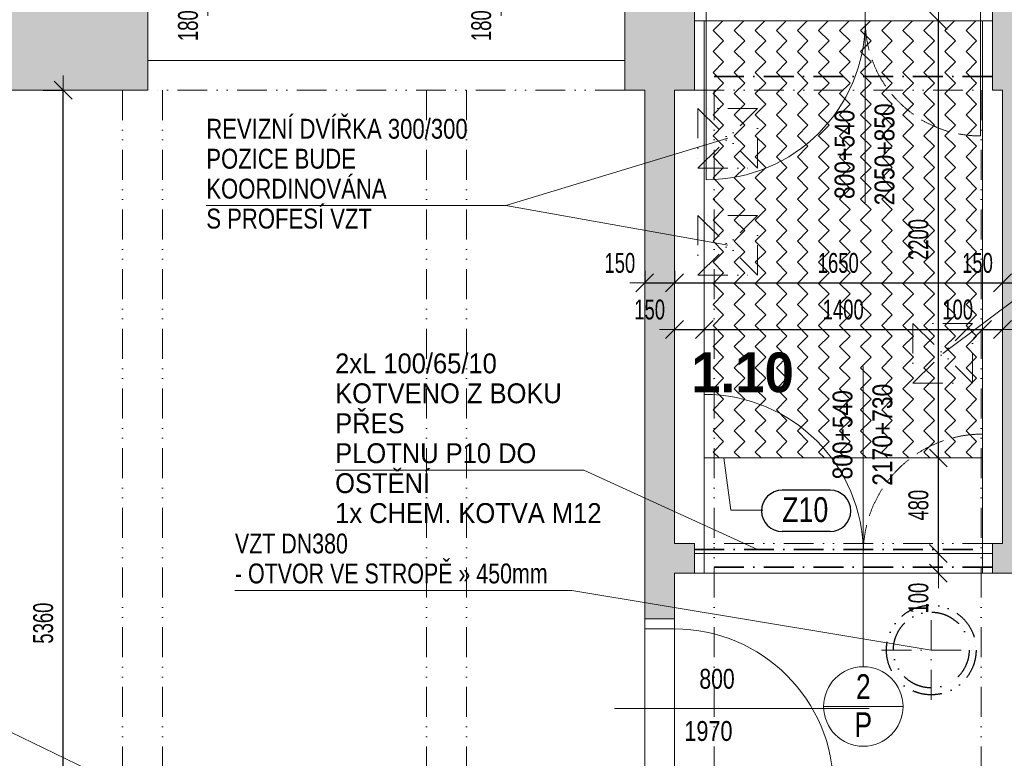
# Model space of a CAD drawing. Header units: millimetres. Extents: x -19372 to 59327, y -69634 to -42168.
# Tile 26 of 44: x -2853 to 2102, y -50968 to -47252. Entities that reach past the tile are written whole.
import ezdxf

# ---------------------------------------------------------------- set-up
doc = ezdxf.new("R2010")
doc.units = ezdxf.units.MM
doc.header["$PDMODE"] = 65
for name, pattern in [('Carkovana 2x_1', [200, 150, -50]), ('Cerchovana_1', [250, 150, -50, 0, -50]), ('JIS_09_15', [300, 150, -50, 0, -50, 0, -50])]:
    doc.linetypes.add(name, pattern=pattern)
for name, color, linetype, lineweight in [('XR$2$1.NP - STÁVAJÍCÍ_1', 7, 'Continuous', 25), ('XR$3$KOTY_1', 7, 'Continuous', 25), ('XR$4$VÝROBKY_1', 7, 'Continuous', 25), ('XR$5$OKNA + IZOLANT_1', 7, 'Continuous', 25), ('XR$7$1.NP - FILING_1', 7, 'Continuous', 25), ('XR$8$1.NP - NÁVRH_1', 7, 'Continuous', 25), ('XR$9$TZB_1', 7, 'Continuous', 25)]:
    doc.layers.add(name, color=color, linetype=linetype, lineweight=lineweight)
doc.styles.add('ARIAL', font='ARIAL.TTF')
doc.styles.add('Arial Black', font='Arial Black')
doc.styles.add('ARIALNARROW', font='ARIALN.TTF')
doc.dimstyles.new('DIMSTYLE_10', dxfattribs={"dimtxt": 100, "dimasz": 150, "dimexe": 0, "dimexo": 0, "dimgap": 50, "dimtad": 2, "dimdec": 0, "dimrnd": 5, "dimzin": 12, "dimdsep": 46, "dimtxsty": 'ARIALNARROW', "dimblk1": 'ALL_ML_STRICH', "dimblk2": 'ALL_ML_STRICH', "dimsah": 1, "dimcen": 0, "dimclrd": 6, "dimclre": 6, "dimclrt": 6, "dimadec": 0, "dimazin": 0, "dimtfac": 1, "dimtdec": 0, "dimtix": 1, "dimtmove": 2, "dimatfit": 3, "dimfxl": 0, "dimtvp": 1.2, "dimtzin": 0, "dimlwd": 0, "dimlwe": 13, "dimarcsym": 0})
doc.dimstyles.new('DIMSTYLE_3', dxfattribs={"dimtxt": 100, "dimasz": 150, "dimexe": 0, "dimexo": 0, "dimgap": 50, "dimtad": 2, "dimdec": 0, "dimrnd": 5, "dimdsep": 46, "dimtxsty": 'ARIALNARROW', "dimblk1": 'ALL_ML_STRICH', "dimblk2": 'ALL_ML_STRICH', "dimsah": 1, "dimcen": 0, "dimclrd": 6, "dimclre": 6, "dimclrt": 6, "dimadec": 0, "dimazin": 0, "dimtfac": 1, "dimtdec": 0, "dimtix": 1, "dimtmove": 2, "dimatfit": 3, "dimfxl": 0, "dimtzin": 0, "dimlwd": 0, "dimlwe": 13, "dimarcsym": 0})
doc.dimstyles.new('DIMSTYLE_5', dxfattribs={"dimtxt": 100, "dimasz": 150, "dimexe": 0, "dimexo": 0, "dimgap": 50, "dimtad": 2, "dimdec": 0, "dimrnd": 5, "dimdsep": 46, "dimtxsty": 'ARIALNARROW', "dimblk1": 'ALL_ML_STRICH', "dimblk2": 'ALL_ML_STRICH', "dimsah": 1, "dimcen": 0, "dimclrd": 6, "dimclre": 6, "dimclrt": 6, "dimadec": 0, "dimazin": 0, "dimtfac": 1, "dimtdec": 0, "dimtix": 1, "dimtmove": 2, "dimatfit": 3, "dimfxl": 0, "dimtvp": 1.2, "dimtzin": 0, "dimlwd": 0, "dimlwe": 13, "dimarcsym": 0})
doc.dimstyles.new('DIMSTYLE_8', dxfattribs={"dimtxt": 100, "dimasz": 150, "dimexe": 0, "dimexo": 0, "dimgap": 50, "dimtad": 2, "dimdec": 0, "dimrnd": 5, "dimzin": 12, "dimdsep": 46, "dimtxsty": 'ARIALNARROW', "dimblk1": 'ALL_ML_STRICH', "dimblk2": 'ALL_ML_STRICH', "dimsah": 1, "dimcen": 0, "dimclrd": 6, "dimclre": 6, "dimclrt": 6, "dimadec": 0, "dimazin": 0, "dimtfac": 1, "dimtdec": 0, "dimtix": 1, "dimtmove": 2, "dimatfit": 3, "dimfxl": 0, "dimtzin": 0, "dimlwd": 0, "dimlwe": 13, "dimarcsym": 0})

# ---------------------------------------------------------------- blocks, each defined once
blk = doc.blocks.new('ALL_ML_STRICH')
at = {"color": 0, "linetype": 'ByBlock', "lineweight": -2}
for p, q in [((0, -0.5), (0, 0.5)), ((-1, 0), (0.5, 0)), ((-0.3, -0.3), (0.3, 0.3))]:
    blk.add_line(p, q, dxfattribs=at)
blk = doc.blocks.new('*D105')
at = {"layer": 'DEFPOINTS', "color": 6, "linetype": 'Continuous', "lineweight": 13}
for p in [(-2634.7, -47606.7), (-2634.7, -52966.7), (-2507.8, -52966.7)]:
    blk.add_point(p, dxfattribs=at)
at = {"layer": 'XR$3$KOTY_1', "color": 6, "linetype": 'Continuous', "lineweight": -2}
for p, q in [((-2734.7, -47606.7), (-2634.7, -47606.7)), ((-2634.7, -52966.7), (-2634.7, -47606.7)), ((-2607.8, -52966.7), (-2634.7, -52966.7))]:
    blk.add_line(p, q, dxfattribs=at)
at = {"layer": 'XR$3$KOTY_1', "color": 6, "linetype": 'Continuous', "lineweight": 13, "xscale": 150, "yscale": 150, "zscale": 150}
for p, rotation in [((-2634.7, -47606.7), 90), ((-2634.7, -52966.7), 270)]:
    blk.add_blockref('ALL_ML_STRICH', p, dxfattribs=dict(at, rotation=rotation))
at = {"layer": 'XR$3$KOTY_1', "color": 6, "linetype": 'Continuous', "lineweight": 13, "insert": (-2734.7, -50287.7), "char_height": 100, "width": 324.571, "attachment_point": 5, "rotation": 90, "style": 'ARIALNARROW'}
blk.add_mtext('\\W0.81;\\A1;{5360}', dxfattribs=at)
blk = doc.blocks.new('*D139')
at = {"layer": 'DEFPOINTS', "color": 6, "linetype": 'Continuous', "lineweight": 13}
for p in [(442.2, -48375.4), (2092.2, -48536), (442.2, -48576)]:
    blk.add_point(p, dxfattribs=at)
at = {"layer": 'XR$3$KOTY_1', "color": 6, "linetype": 'Continuous', "lineweight": -2}
for p, q in [((442.2, -48515.4), (442.2, -48576)), ((442.2, -48576), (2092.2, -48576)), ((2092.2, -48576), (2092.2, -48576))]:
    blk.add_line(p, q, dxfattribs=at)
at = {"layer": 'XR$3$KOTY_1', "color": 6, "linetype": 'Continuous', "lineweight": 13, "xscale": 150, "yscale": 150, "zscale": 150, "rotation": 180}
blk.add_blockref('ALL_ML_STRICH', (442.2, -48576), dxfattribs=at)
at = {"layer": 'XR$3$KOTY_1', "color": 6, "linetype": 'Continuous', "lineweight": 13, "xscale": 150, "yscale": 150, "zscale": 150}
blk.add_blockref('ALL_ML_STRICH', (2092.2, -48576), dxfattribs=at)
at = {"layer": 'XR$3$KOTY_1', "color": 6, "linetype": 'Continuous', "lineweight": 13, "insert": (1266.1, -48476), "char_height": 100, "width": 324.571, "attachment_point": 5, "style": 'ARIALNARROW'}
blk.add_mtext('\\W0.81;\\A1;{1650}', dxfattribs=at)
blk = doc.blocks.new('*D140')
at = {"layer": 'DEFPOINTS', "color": 6, "linetype": 'Continuous', "lineweight": 13}
for p in [(2092.2, -48536), (2242.2, -48536), (2092.2, -48576)]:
    blk.add_point(p, dxfattribs=at)
at = {"layer": 'XR$3$KOTY_1', "color": 6, "linetype": 'Continuous', "lineweight": -2}
for p, q in [((2092.2, -48576), (2092.2, -48576)), ((2092.2, -48576), (2242.2, -48576)), ((2242.2, -48576), (2242.2, -48576))]:
    blk.add_line(p, q, dxfattribs=at)
at = {"layer": 'XR$3$KOTY_1', "color": 6, "linetype": 'Continuous', "lineweight": 13, "xscale": 150, "yscale": 150, "zscale": 150, "rotation": 180}
blk.add_blockref('ALL_ML_STRICH', (2092.2, -48576), dxfattribs=at)
at = {"layer": 'XR$3$KOTY_1', "color": 6, "linetype": 'Continuous', "lineweight": 13, "xscale": 150, "yscale": 150, "zscale": 150}
blk.add_blockref('ALL_ML_STRICH', (2242.2, -48576), dxfattribs=at)
at = {"layer": 'XR$3$KOTY_1', "color": 6, "linetype": 'Continuous', "lineweight": 13, "insert": (1967, -48476), "char_height": 100, "width": 243.429, "attachment_point": 5, "style": 'ARIALNARROW'}
blk.add_mtext('\\W0.81;\\A1;{150}', dxfattribs=at)
blk = doc.blocks.new('*D141')
at = {"layer": 'DEFPOINTS', "color": 6, "linetype": 'Continuous', "lineweight": 13}
for p in [(292.2, -48375.4), (442.2, -48375.4), (292.2, -48576)]:
    blk.add_point(p, dxfattribs=at)
at = {"layer": 'XR$3$KOTY_1', "color": 6, "linetype": 'Continuous', "lineweight": -2}
for p, q in [((292.2, -48515.4), (292.2, -48576)), ((442.2, -48515.4), (442.2, -48576)), ((292.2, -48576), (442.2, -48576))]:
    blk.add_line(p, q, dxfattribs=at)
at = {"layer": 'XR$3$KOTY_1', "color": 6, "linetype": 'Continuous', "lineweight": 13, "xscale": 150, "yscale": 150, "zscale": 150, "rotation": 180}
blk.add_blockref('ALL_ML_STRICH', (292.2, -48576), dxfattribs=at)
at = {"layer": 'XR$3$KOTY_1', "color": 6, "linetype": 'Continuous', "lineweight": 13, "xscale": 150, "yscale": 150, "zscale": 150}
blk.add_blockref('ALL_ML_STRICH', (442.2, -48576), dxfattribs=at)
at = {"layer": 'XR$3$KOTY_1', "color": 6, "linetype": 'Continuous', "lineweight": 13, "insert": (167, -48476), "char_height": 100, "width": 243.429, "attachment_point": 5, "style": 'ARIALNARROW'}
blk.add_mtext('\\W0.81;\\A1;{150}', dxfattribs=at)
blk = doc.blocks.new('*D274')
at = {"layer": 'DEFPOINTS', "color": 6, "linetype": 'Continuous', "lineweight": 13}
for p in [(-2167.8, -46976.7), (-2207.8, -47156.7), (-1905.6, -47156.7)]:
    blk.add_point(p, dxfattribs=at)
at = {"layer": 'XR$3$KOTY_1', "color": 6, "linetype": 'Continuous', "lineweight": -2}
for p, q in [((-1905.6, -46976.7), (-1905.6, -46976.7)), ((-1905.6, -47156.7), (-1905.6, -46976.7)), ((-1905.6, -47156.7), (-1905.6, -47156.7))]:
    blk.add_line(p, q, dxfattribs=at)
at = {"layer": 'XR$3$KOTY_1', "color": 6, "linetype": 'Continuous', "lineweight": 13, "xscale": 150, "yscale": 150, "zscale": 150}
for p, rotation in [((-1905.6, -46976.7), 90), ((-1905.6, -47156.7), 270)]:
    blk.add_blockref('ALL_ML_STRICH', p, dxfattribs=dict(at, rotation=rotation))
at = {"layer": 'XR$3$KOTY_1', "color": 6, "linetype": 'Continuous', "lineweight": 13, "insert": (-2005.6, -47281.8), "char_height": 100, "width": 243.429, "attachment_point": 5, "rotation": 90, "style": 'ARIALNARROW'}
blk.add_mtext('\\W0.81;\\A1;{180}', dxfattribs=at)
blk = doc.blocks.new('*D288')
at = {"layer": 'DEFPOINTS', "color": 6, "linetype": 'Continuous', "lineweight": 13}
for p in [(1711.1, -49936.7), (1738.1, -50036.7), (1769.9, -50036.7)]:
    blk.add_point(p, dxfattribs=at)
at = {"layer": 'XR$3$KOTY_1', "color": 6, "linetype": 'Continuous', "lineweight": -2}
for p, q in [((1769.9, -49936.7), (1769.9, -49936.7)), ((1769.9, -50036.7), (1769.9, -49936.7)), ((1769.9, -50036.7), (1769.9, -50036.7))]:
    blk.add_line(p, q, dxfattribs=at)
at = {"layer": 'XR$3$KOTY_1', "color": 6, "linetype": 'Continuous', "lineweight": 13, "xscale": 150, "yscale": 150, "zscale": 150}
for p, rotation in [((1769.9, -49936.7), 90), ((1769.9, -50036.7), 270)]:
    blk.add_blockref('ALL_ML_STRICH', p, dxfattribs=dict(at, rotation=rotation))
at = {"layer": 'XR$3$KOTY_1', "color": 6, "linetype": 'Continuous', "lineweight": 13, "insert": (1669.9, -50161.8), "char_height": 100, "width": 243.429, "attachment_point": 5, "rotation": 90, "style": 'ARIALNARROW'}
blk.add_mtext('\\W0.81;\\A1;{100}', dxfattribs=at)
blk = doc.blocks.new('*D289')
at = {"layer": 'DEFPOINTS', "color": 6, "linetype": 'Continuous', "lineweight": 13}
for p in [(1992.2, -49456.7), (1711.1, -49936.7), (1769.9, -49936.7)]:
    blk.add_point(p, dxfattribs=at)
at = {"layer": 'XR$3$KOTY_1', "color": 6, "linetype": 'Continuous', "lineweight": -2}
for p, q in [((1769.9, -49456.7), (1769.9, -49456.7)), ((1769.9, -49936.7), (1769.9, -49456.7)), ((1769.9, -49936.7), (1769.9, -49936.7))]:
    blk.add_line(p, q, dxfattribs=at)
at = {"layer": 'XR$3$KOTY_1', "color": 6, "linetype": 'Continuous', "lineweight": 13, "xscale": 150, "yscale": 150, "zscale": 150}
for p, rotation in [((1769.9, -49456.7), 90), ((1769.9, -49936.7), 270)]:
    blk.add_blockref('ALL_ML_STRICH', p, dxfattribs=dict(at, rotation=rotation))
at = {"layer": 'XR$3$KOTY_1', "color": 6, "linetype": 'Continuous', "lineweight": 13, "insert": (1669.9, -49694.1), "char_height": 100, "width": 243.429, "attachment_point": 5, "rotation": 90, "style": 'ARIALNARROW'}
blk.add_mtext('\\W0.81;\\A1;{480}', dxfattribs=at)
blk = doc.blocks.new('*D290')
at = {"layer": 'DEFPOINTS', "color": 6, "linetype": 'Continuous', "lineweight": 13}
for p in [(1992.2, -47256.7), (1769.9, -49456.7), (1992.2, -49456.7)]:
    blk.add_point(p, dxfattribs=at)
at = {"layer": 'XR$3$KOTY_1', "color": 6, "linetype": 'Continuous', "lineweight": -2}
for p, q in [((1769.9, -47256.7), (1769.9, -47256.7)), ((1769.9, -49456.7), (1769.9, -47256.7)), ((1769.9, -49456.7), (1769.9, -49456.7))]:
    blk.add_line(p, q, dxfattribs=at)
at = {"layer": 'XR$3$KOTY_1', "color": 6, "linetype": 'Continuous', "lineweight": 13, "xscale": 150, "yscale": 150, "zscale": 150}
for p, rotation in [((1769.9, -47256.7), 90), ((1769.9, -49456.7), 270)]:
    blk.add_blockref('ALL_ML_STRICH', p, dxfattribs=dict(at, rotation=rotation))
at = {"layer": 'XR$3$KOTY_1', "color": 6, "linetype": 'Continuous', "lineweight": 13, "insert": (1669.9, -48357.7), "char_height": 100, "width": 324.571, "attachment_point": 5, "rotation": 90, "style": 'ARIALNARROW'}
blk.add_mtext('\\W0.81;\\A1;{2200}', dxfattribs=at)
blk = doc.blocks.new('*D291')
at = {"layer": 'DEFPOINTS', "color": 6, "linetype": 'Continuous', "lineweight": 13}
for p in [(442.2, -48746.7), (592.2, -48725.1), (442.2, -48810.5)]:
    blk.add_point(p, dxfattribs=at)
at = {"layer": 'XR$3$KOTY_1', "color": 6, "linetype": 'Continuous', "lineweight": -2}
for p, q in [((442.2, -48810.5), (442.2, -48810.5)), ((442.2, -48810.5), (592.2, -48810.5)), ((592.2, -48810.5), (592.2, -48810.5))]:
    blk.add_line(p, q, dxfattribs=at)
at = {"layer": 'XR$3$KOTY_1', "color": 6, "linetype": 'Continuous', "lineweight": 13, "xscale": 150, "yscale": 150, "zscale": 150, "rotation": 180}
blk.add_blockref('ALL_ML_STRICH', (442.2, -48810.5), dxfattribs=at)
at = {"layer": 'XR$3$KOTY_1', "color": 6, "linetype": 'Continuous', "lineweight": 13, "xscale": 150, "yscale": 150, "zscale": 150}
blk.add_blockref('ALL_ML_STRICH', (592.2, -48810.5), dxfattribs=at)
at = {"layer": 'XR$3$KOTY_1', "color": 6, "linetype": 'Continuous', "lineweight": 13, "insert": (317, -48710.5), "char_height": 100, "width": 243.429, "attachment_point": 5, "style": 'ARIALNARROW'}
blk.add_mtext('\\W0.81;\\A1;{150}', dxfattribs=at)
blk = doc.blocks.new('*D292')
at = {"layer": 'DEFPOINTS', "color": 6, "linetype": 'Continuous', "lineweight": 13}
for p in [(592.2, -48725.1), (592.2, -48810.5), (1992.2, -48877.1)]:
    blk.add_point(p, dxfattribs=at)
at = {"layer": 'XR$3$KOTY_1', "color": 6, "linetype": 'Continuous', "lineweight": -2}
for p, q in [((592.2, -48810.5), (592.2, -48810.5)), ((592.2, -48810.5), (1992.2, -48810.5)), ((1992.2, -48810.5), (1992.2, -48810.5))]:
    blk.add_line(p, q, dxfattribs=at)
at = {"layer": 'XR$3$KOTY_1', "color": 6, "linetype": 'Continuous', "lineweight": 13, "xscale": 150, "yscale": 150, "zscale": 150, "rotation": 180}
blk.add_blockref('ALL_ML_STRICH', (592.2, -48810.5), dxfattribs=at)
at = {"layer": 'XR$3$KOTY_1', "color": 6, "linetype": 'Continuous', "lineweight": 13, "xscale": 150, "yscale": 150, "zscale": 150}
blk.add_blockref('ALL_ML_STRICH', (1992.2, -48810.5), dxfattribs=at)
at = {"layer": 'XR$3$KOTY_1', "color": 6, "linetype": 'Continuous', "lineweight": 13, "insert": (1291.1, -48710.5), "char_height": 100, "width": 324.571, "attachment_point": 5, "style": 'ARIALNARROW'}
blk.add_mtext('\\W0.81;\\A1;{1400}', dxfattribs=at)
blk = doc.blocks.new('*D293')
at = {"layer": 'DEFPOINTS', "color": 6, "linetype": 'Continuous', "lineweight": 13}
for p in [(1992.2, -48810.5), (1992.2, -48877.1), (2092.2, -48877.1)]:
    blk.add_point(p, dxfattribs=at)
at = {"layer": 'XR$3$KOTY_1', "color": 6, "linetype": 'Continuous', "lineweight": -2}
for p, q in [((1992.2, -48810.5), (1992.2, -48810.5)), ((1992.2, -48810.5), (2092.2, -48810.5)), ((2092.2, -48810.5), (2092.2, -48810.5))]:
    blk.add_line(p, q, dxfattribs=at)
at = {"layer": 'XR$3$KOTY_1', "color": 6, "linetype": 'Continuous', "lineweight": 13, "xscale": 150, "yscale": 150, "zscale": 150, "rotation": 180}
blk.add_blockref('ALL_ML_STRICH', (1992.2, -48810.5), dxfattribs=at)
at = {"layer": 'XR$3$KOTY_1', "color": 6, "linetype": 'Continuous', "lineweight": 13, "xscale": 150, "yscale": 150, "zscale": 150}
blk.add_blockref('ALL_ML_STRICH', (2092.2, -48810.5), dxfattribs=at)
at = {"layer": 'XR$3$KOTY_1', "color": 6, "linetype": 'Continuous', "lineweight": 13, "insert": (1867, -48710.5), "char_height": 100, "width": 243.429, "attachment_point": 5, "style": 'ARIALNARROW'}
blk.add_mtext('\\W0.81;\\A1;{100}', dxfattribs=at)
blk = doc.blocks.new('*D299')
at = {"layer": 'DEFPOINTS', "color": 6, "linetype": 'Continuous', "lineweight": 13}
for p in [(292.2, -46976.7), (-430.2, -47156.7), (290.5, -47156.7)]:
    blk.add_point(p, dxfattribs=at)
at = {"layer": 'XR$3$KOTY_1', "color": 6, "linetype": 'Continuous', "lineweight": -2}
for p, q in [((-430.2, -46976.7), (-430.2, -46976.7)), ((-430.2, -47156.7), (-430.2, -46976.7)), ((-430.2, -47156.7), (-430.2, -47156.7))]:
    blk.add_line(p, q, dxfattribs=at)
at = {"layer": 'XR$3$KOTY_1', "color": 6, "linetype": 'Continuous', "lineweight": 13, "xscale": 150, "yscale": 150, "zscale": 150}
for p, rotation in [((-430.2, -46976.7), 90), ((-430.2, -47156.7), 270)]:
    blk.add_blockref('ALL_ML_STRICH', p, dxfattribs=dict(at, rotation=rotation))
at = {"layer": 'XR$3$KOTY_1', "color": 6, "linetype": 'Continuous', "lineweight": 13, "insert": (-530.2, -47281.8), "char_height": 100, "width": 243.429, "attachment_point": 5, "rotation": 90, "style": 'ARIALNARROW'}
blk.add_mtext('\\W0.81;\\A1;{180}', dxfattribs=at)

msp = doc.modelspace()

# ---------------------------------------------------------------- hatches: boundary and pattern name
at = {"layer": 'XR$4$VÝROBKY_1', "linetype": 'Continuous', "lineweight": 13}
h = msp.add_hatch(dxfattribs=at)
h.set_pattern_fill('VZOR', color=5, scale=75, angle=315, style=0, pattern_type=2)
h.set_pattern_definition([(315, (212.13, -4e-14), (106.06602, -2e-14), [75, -75]), (45, (212.13, -4e-14), (2e-14, 106.06602), [75, -75])])
h.paths.add_polyline_path([(592.2, -49456.7), (1992.2, -49456.7), (1992.2, -47256.7), (592.2, -47256.7)], flags=0)
at = {"layer": 'XR$7$1.NP - FILING_1', "linetype": 'Continuous', "lineweight": 13}
for points in [[(-3707.8, -47606.7), (-2207.8, -47606.7), (-2207.8, -47156.7), (-3707.8, -47156.7)], [(442.2, -47606.7), (542.2, -47606.7), (542.2, -47156.7), (192.2, -47156.7), (192.2, -47606.7), (292.2, -47606.7), (292.2, -50266.7), (442.2, -50266.7), (442.2, -50036.7), (542.2, -50036.7), (542.2, -49886.7), (442.2, -49886.7)], [(2242.2, -47606.7), (2377.2, -47606.7), (2377.2, -47156.7), (2042.2, -47156.7), (2042.2, -47606.7), (2092.2, -47606.7), (2092.2, -49886.7), (2042.2, -49886.7), (2042.2, -50036.7), (3177.2, -50036.7), (3177.2, -49886.7), (2242.2, -49886.7)]]:
    msp.add_hatch(color=254, dxfattribs=at).paths.add_polyline_path(points)

# ---------------------------------------------------------------- linework, layer by layer
at = {"layer": 'XR$2$1.NP - STÁVAJÍCÍ_1', "color": 8, "linetype": 'Continuous', "lineweight": 18}
for p, q in [((-2207.8, -47156.7), (-2207.8, -47606.7)), ((192.2, -47156.7), (192.2, -47606.7)), ((542.2, -47606.7), (542.2, -47156.7)), ((2042.2, -47606.7), (2042.2, -47156.7)), ((-3707.8, -47606.7), (-2207.8, -47606.7)), ((192.2, -47606.7), (292.2, -47606.7)), ((292.2, -47606.7), (292.2, -50266.7)), ((442.2, -47606.7), (442.2, -49886.7)), ((542.2, -47606.7), (442.2, -47606.7)), ((2092.2, -47606.7), (2042.2, -47606.7)), ((2092.2, -47606.7), (2092.2, -49886.7)), ((542.2, -49886.7), (442.2, -49886.7)), ((542.2, -50036.7), (542.2, -49886.7)), ((2092.2, -49886.7), (2042.2, -49886.7)), ((2042.2, -50036.7), (2042.2, -49886.7)), ((442.2, -50036.7), (442.2, -50266.7)), ((542.2, -50036.7), (442.2, -50036.7)), ((3177.2, -50036.7), (2042.2, -50036.7)), ((442.2, -50266.7), (292.2, -50266.7))]:
    msp.add_line(p, q, dxfattribs=at)
at = {"layer": 'XR$2$1.NP - STÁVAJÍCÍ_1', "color": 8, "linetype": 'Continuous', "lineweight": 13}
for p, q in [((192.2, -47456.7), (-2207.8, -47456.7)), ((292.2, -51166.7), (292.2, -50266.7)), ((442.2, -50266.7), (442.2, -51166.7)), ((442.2, -50316.7), (292.2, -50316.7)), ((1421.2, -50716.7), (140.2, -50716.7))]:
    msp.add_line(p, q, dxfattribs=at)
at = {"layer": 'XR$2$1.NP - STÁVAJÍCÍ_1', "color": 8, "linetype": 'JIS_09_15', "lineweight": 13}
for p, q in [((-2335.3, -47606.7), (-2335.3, -52966.7)), ((192.2, -47606.7), (-2207.8, -47606.7)), ((-2135.3, -47606.7), (-2135.3, -52966.7)), ((-805.3, -47606.7), (-805.3, -52966.7)), ((-605.3, -47606.7), (-605.3, -52966.7)), ((542.2, -47606.7), (2042.2, -47606.7)), ((642.2, -47606.7), (642.2, -53566.7)), ((1984.7, -47606.7), (1984.7, -53566.7))]:
    msp.add_line(p, q, dxfattribs=at)
at = {"layer": 'XR$2$1.NP - STÁVAJÍCÍ_1', "color": 7, "linetype": 'JIS_09_15', "lineweight": 13}
msp.add_line((2042.2, -49886.7), (542.2, -49886.7), dxfattribs=at)
at = {"layer": 'XR$2$1.NP - STÁVAJÍCÍ_1', "color": 8, "linetype": 'Continuous', "lineweight": 13}
msp.add_arc((442.2, -51116.7), 800, 0, 90, dxfattribs=at)
at = {"layer": 'XR$3$KOTY_1', "color": 7, "linetype": 'Continuous', "lineweight": 13}
for p, q in [((-405.9, -48187.1), (710.1, -47848.5)), ((-1914, -48187.1), (-405.9, -48187.1)), ((-405.9, -48187.1), (710.1, -48386.8)), ((1792, -48930.4), (2565.5, -48352.9)), ((-1265.5, -49517.3), (-14.9, -49517.3)), ((-14.9, -49517.3), (859.2, -49916.7)), ((-1769.9, -50123.7), (-73.9, -50123.7)), ((-73.9, -50123.7), (1734.2, -50422.8)), ((-2954, -50809), (1340.9, -52880.8))]:
    msp.add_line(p, q, dxfattribs=at)
at = {"layer": 'XR$3$KOTY_1', "color": 3, "linetype": 'Continuous', "lineweight": 13}
for p, q in [((725.8, -49718.5), (691, -49456.7)), ((885.8, -49718.5), (725.8, -49718.5)), ((1192.2, -50707), (1592.2, -50707))]:
    msp.add_line(p, q, dxfattribs=at)
at = {"layer": 'XR$3$KOTY_1', "color": 3, "linetype": 'Continuous', "lineweight": 25}
for p, q in [((1225, -49618.5), (984.3, -49618.5)), ((1225, -49826.8), (984.3, -49826.8))]:
    msp.add_line(p, q, dxfattribs=at)
at = {"layer": 'XR$3$KOTY_1', "color": 3, "linetype": 'Continuous', "lineweight": 13}
msp.add_circle((1392.2, -50707), 200, dxfattribs=at)
at = {"layer": 'XR$3$KOTY_1', "color": 3, "linetype": 'Continuous', "lineweight": 25}
for centre, start, end in [((984.3, -49722.7), 90, 270), ((1225, -49722.7), 270, 90)]:
    msp.add_arc(centre, 104.2, start, end, dxfattribs=at)
at = {"layer": 'XR$4$VÝROBKY_1', "color": 7, "linetype": 'Continuous', "lineweight": 13}
for p, q in [((592.2, -47256.7), (592.2, -49456.7)), ((1992.2, -47256.7), (592.2, -47256.7)), ((1992.2, -49456.7), (1992.2, -47256.7)), ((592.2, -49456.7), (1992.2, -49456.7))]:
    msp.add_line(p, q, dxfattribs=at)
at = {"layer": 'XR$4$VÝROBKY_1', "color": 7, "linetype": 'JIS_09_15', "lineweight": 13}
for p, q in [((860.1, -47698.5), (560.1, -47698.5)), ((560.1, -47698.5), (560.1, -47998.5)), ((560.1, -47998.5), (860.1, -47698.5)), ((560.1, -47698.5), (860.1, -47998.5)), ((860.1, -47998.5), (860.1, -47698.5)), ((560.1, -47998.5), (860.1, -47998.5)), ((860.1, -48236.8), (560.1, -48236.8)), ((560.1, -48236.8), (560.1, -48536.8)), ((560.1, -48536.8), (860.1, -48236.8)), ((560.1, -48236.8), (860.1, -48536.8)), ((860.1, -48536.8), (860.1, -48236.8)), ((560.1, -48536.8), (860.1, -48536.8)), ((1942, -48780.4), (1642, -48780.4)), ((1642, -48780.4), (1642, -49080.4)), ((1642, -49080.4), (1942, -48780.4)), ((1642, -48780.4), (1942, -49080.4)), ((1942, -49080.4), (1942, -48780.4)), ((1642, -49080.4), (1942, -49080.4))]:
    msp.add_line(p, q, dxfattribs=at)
at = {"layer": 'XR$5$OKNA + IZOLANT_1', "color": 132, "linetype": 'Continuous', "lineweight": 13}
for p, q in [((1402.2, -46942.6), (1402.2, -48177.1)), ((602.2, -47256.7), (602.2, -47156.7)), ((1982.2, -47256.7), (1982.2, -47156.7)), ((542.2, -47256.7), (2042.2, -47256.7)), ((602.2, -48056.7), (602.2, -47256.7)), ((1982.2, -47256.7), (1982.2, -47836.7)), ((1392.2, -50507), (1392.2, -48995.7)), ((592.2, -49936.7), (592.2, -49136.7)), ((1992.2, -49936.7), (1992.2, -49336.7)), ((542.2, -49936.7), (2042.2, -49936.7)), ((592.2, -50036.7), (592.2, -49936.7)), ((1992.2, -50036.7), (1992.2, -49936.7)), ((542.2, -50036.7), (2042.2, -50036.7))]:
    msp.add_line(p, q, dxfattribs=at)
for centre, start, end in [((602.2, -47256.7), 270, 0), ((592.2, -49936.7), 0, 90)]:
    msp.add_arc(centre, 800, start, end, dxfattribs=at)
at = {"layer": 'XR$5$OKNA + IZOLANT_1', "color": 132, "linetype": 'Carkovana 2x_1', "lineweight": 13}
for centre, radius, start, end in [((1982.2, -47256.7), 580, 180, 270), ((1992.2, -49936.7), 600, 90, 180)]:
    msp.add_arc(centre, radius, start, end, dxfattribs=at)
at = {"layer": 'XR$7$1.NP - FILING_1', "color": 5, "linetype": 'Cerchovana_1', "lineweight": 35}
for p, q in [((2042.2, -47536.7), (542.2, -47536.7)), ((542.2, -49916.7), (2042.2, -49916.7)), ((2042.2, -50006.7), (542.2, -50006.7))]:
    msp.add_line(p, q, dxfattribs=at)
at = {"layer": 'XR$9$TZB_1', "color": 131, "linetype": 'Cerchovana_1', "lineweight": 13}
for p, q in [((1734.2, -50672.8), (1734.2, -50172.8)), ((1484.2, -50422.8), (1984.2, -50422.8))]:
    msp.add_line(p, q, dxfattribs=at)
at = {"layer": 'XR$9$TZB_1', "color": 131, "linetype": 'JIS_09_15', "lineweight": 25}
for radius in [225.5, 190.5]:
    msp.add_circle((1734.2, -50422.8), radius, dxfattribs=at)

# ---------------------------------------------------------------- texts
at = {"layer": 'XR$2$1.NP - STÁVAJÍCÍ_1', "color": 8, "linetype": 'Continuous', "lineweight": 18, "char_height": 100, "attachment_point": 5, "style": 'ARIALNARROW'}
for s, insert, width in [('\\W0.93;800', (656.1, -50568.2), 225.547), ('\\W0.95;1970', (612.9, -50830.9), 295.658)]:
    msp.add_mtext(s, dxfattribs=dict(at, insert=insert, width=width))
at = {"layer": 'XR$3$KOTY_1', "color": 6, "linetype": 'Continuous', "lineweight": 13, "char_height": 100, "width": 569.767, "attachment_point": 2, "rotation": 90, "line_spacing_factor": 1.204819, "style": 'ARIALNARROW'}
for s, insert in [('\\W1.00;800+540\\P2050+850', (1247.7, -47929.1)), ('\\W1.00;800+540\\P2170+730', (1237.3, -49339.9))]:
    msp.add_mtext(s, dxfattribs=dict(at, insert=insert))
at = {"layer": 'XR$3$KOTY_1', "color": 7, "linetype": 'Continuous', "lineweight": 13, "char_height": 100, "attachment_point": 1, "line_spacing_factor": 0.903614, "style": 'ARIALNARROW'}
for s, insert, width in [('\\W0.97;REVIZNÍ DVÍŘKA 300/300\\PPOZICE BUDE KOORDINOVÁNA\\PS PROFESÍ VZT', (-1914, -47750.4), 1518.055), ('\\W1.12;2xL 100/65/10\\PKOTVENO Z BOKU PŘES\\PPLOTNU P10 DO OSTĚNÍ\\P1x CHEM. KOTVA M12', (-1265.5, -48930.7), 1306.497), ('\\W0.94;VZT DN380\\P- OTVOR VE STROPĚ » 450mm', (-1769.9, -49837), 1743.084)]:
    msp.add_mtext(s, dxfattribs=dict(at, insert=insert, width=width))
at = {"layer": 'XR$3$KOTY_1', "color": 3, "linetype": 'Continuous', "lineweight": 25, "char_height": 125, "style": 'ARIAL'}
for s, insert, width, attachment_point in [('\\W0.77;Z10', (984.3, -49781), 288.899, 7), ('\\W0.76;2', (1392.2, -50607), 122.931, 5), ('\\W0.76;P', (1392.2, -50798.7), 137.177, 5)]:
    msp.add_mtext(s, dxfattribs=dict(at, insert=insert, width=width, attachment_point=attachment_point))
at = {"layer": 'XR$8$1.NP - NÁVRH_1', "color": 7, "linetype": 'Continuous', "lineweight": 35, "insert": (526.3, -48926), "char_height": 200, "width": 627.778, "attachment_point": 1, "style": 'Arial Black'}
msp.add_mtext('\\W0.83;1.10', dxfattribs=at)

# ---------------------------------------------------------------- dimensions: what is measured, and where the dimension line sits
at = {"layer": 'XR$3$KOTY_1', "color": 6, "linetype": 'Continuous', "lineweight": 13}
for base, p1, p2, dimstyle, picture, middle in [((-1905.6, -46976.7), (-1905.6, -47156.7), (-1905.6, -46976.7), 'DIMSTYLE_10', '*D274', (-2005.6, -47281.8)), ((-430.2, -46976.7), (-430.2, -47156.7), (-430.2, -46976.7), 'DIMSTYLE_10', '*D299', (-530.2, -47281.8)), ((1769.9, -47256.7), (1769.9, -49456.7), (1769.9, -47256.7), 'DIMSTYLE_8', '*D290', (1669.9, -48357.7)), ((-2634.7, -47606.7), (-2607.8, -52966.7), (-2734.7, -47606.7), 'DIMSTYLE_3', '*D105', (-2734.7, -50287.7)), ((1769.9, -49456.7), (1769.9, -49936.7), (1769.9, -49456.7), 'DIMSTYLE_8', '*D289', (1669.9, -49694.1)), ((1769.9, -49936.7), (1769.9, -50036.7), (1769.9, -49936.7), 'DIMSTYLE_10', '*D288', (1669.9, -50161.8))]:
    dim = msp.add_linear_dim(base=base, p1=p1, p2=p2, angle=90, dimstyle=dimstyle, override={"dimpost": '<>', "dimclrd": 6, "dimclre": 6, "dimclrt": 6, "dimlwd": 0, "dimlwe": 13}, dxfattribs=at)
    dim.commit()
    dim.dimension.update_dxf_attribs({"geometry": picture, "text_midpoint": middle, "dimtype": 160})
for base, p1, p2, dimstyle, picture, middle in [((442.2, -48576), (292.2, -48515.4), (442.2, -48515.4), 'DIMSTYLE_5', '*D141', (167, -48476)), ((2092.2, -48576), (442.2, -48515.4), (2092.2, -48576), 'DIMSTYLE_3', '*D139', (1266.1, -48476)), ((2242.2, -48576), (2092.2, -48576), (2242.2, -48576), 'DIMSTYLE_5', '*D140', (1967, -48476)), ((592.2, -48810.5), (442.2, -48810.5), (592.2, -48810.5), 'DIMSTYLE_10', '*D291', (317, -48710.5)), ((1992.2, -48810.5), (592.2, -48810.5), (1992.2, -48810.5), 'DIMSTYLE_8', '*D292', (1291.1, -48710.5)), ((2092.2, -48810.5), (1992.2, -48810.5), (2092.2, -48810.5), 'DIMSTYLE_10', '*D293', (1867, -48710.5))]:
    dim = msp.add_linear_dim(base=base, p1=p1, p2=p2, dimstyle=dimstyle, override={"dimpost": '<>', "dimclrd": 6, "dimclre": 6, "dimclrt": 6, "dimlwd": 0, "dimlwe": 13}, dxfattribs=at)
    dim.commit()
    dim.dimension.update_dxf_attribs({"geometry": picture, "text_midpoint": middle, "dimtype": 160})

doc.saveas('drawing.dxf')
